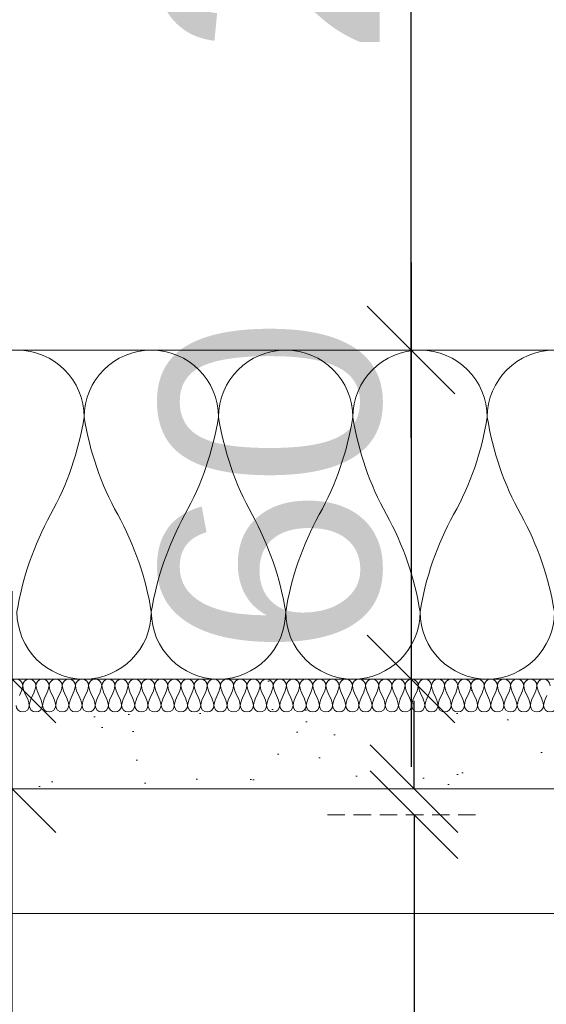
# Model space of a CAD drawing. Header units: millimetres. Extents: x 3652085 to 3778338, y -303702 to -273644.
# Tile 190 of 256: x 3693578 to 3693674, y -287442 to -287262. Entities that reach past the tile are written whole.
import ezdxf

# ---------------------------------------------------------------- set-up
doc = ezdxf.new("R2010")
doc.units = ezdxf.units.MM
doc.header["$PDMODE"] = 34
doc.linetypes.add('HIDDEN2', pattern=[4.7625, 3.175, -1.5875])
doc.layers.add('!!!! BALCONY', color=7, linetype='Continuous')
for name, color, linetype, lineweight in [('021 Various', 7, 'Continuous', 5), ('A-Detl-Thin', 150, 'Continuous', 18), ('DIM-03    (HAUSART)', 111, 'Continuous', 5), ('INSULATION (HAUSEART)', 31, 'Continuous', 15)]:
    doc.layers.add(name, color=color, linetype=linetype, lineweight=lineweight)
doc.styles.add('1-20 Eng HA', font='arial.ttf', dxfattribs={"height": 40})
doc.dimstyles.new('1-20 Eng HA', dxfattribs={"dimtxt": 40, "dimasz": 16, "dimexe": 16, "dimexo": 5, "dimgap": 5, "dimtad": 1, "dimdec": 0, "dimlfac": -1, "dimzin": 0, "dimdsep": 46, "dimtxsty": '1-20 Eng HA', "dimblk": 'OBLIQUE', "dimcen": 0.09, "dimdle": 16, "dimclrd": 256, "dimclre": 256, "dimclrt": 256, "dimadec": 0, "dimazin": 0, "dimtfac": 1, "dimtdec": 0, "dimtofl": 0, "dimtmove": 0, "dimatfit": 3, "dimldrblk": 'OBLIQUE', "dimfxl": 1, "dimtolj": 1, "dimtzin": 0, "dimlwe": 0, "dimarcsym": 0})

# ---------------------------------------------------------------- blocks, each defined once
blk = doc.blocks.new('_Oblique')
at = {"color": 0, "linetype": 'ByBlock', "lineweight": -2}
blk.add_line((-0.5, -0.5), (0.5, 0.5), dxfattribs=at)
blk = doc.blocks.new('*D490')
at = {"layer": 'Defpoints', "color": 0, "lineweight": 0, "transparency": 16777216}
for p in [(3693633.05, -287122.22), (3693649.67, -287122.22), (3693633.05, -287322.22)]:
    blk.add_point(p, dxfattribs=at)
at = {"layer": 'DIM-03    (HAUSART)', "lineweight": -2, "transparency": 16777216}
blk.add_line((3693649.67, -287338.22), (3693649.67, -287106.22), dxfattribs=at)
at = {"layer": 'DIM-03    (HAUSART)', "linetype": 'HIDDEN2', "lineweight": 0, "transparency": 16777216}
for p, q in [((3693638.05, -287122.22), (3693665.67, -287122.22)), ((3693638.05, -287322.22), (3693665.67, -287322.22))]:
    blk.add_line(p, q, dxfattribs=at)
at = {"layer": 'DIM-03    (HAUSART)', "lineweight": -2, "transparency": 16777216, "xscale": 16, "yscale": 16, "zscale": 16}
for p, rotation in [((3693649.67, -287122.22), 90), ((3693649.67, -287322.22), 270)]:
    blk.add_blockref('_Oblique', p, dxfattribs=dict(at, rotation=rotation))
at = {"layer": 'DIM-03    (HAUSART)', "lineweight": 0, "transparency": 16777216, "insert": (3693624.25, -287222.22), "char_height": 40, "attachment_point": 5, "rotation": 90, "style": '1-20 Eng HA'}
blk.add_mtext('\\A1;200', dxfattribs=at)
blk = doc.blocks.new('*D492')
at = {"layer": 'Defpoints', "color": 0, "lineweight": 0, "transparency": 16777216}
for p in [(3693620.71, -287322.22), (3693640.54, -287382.21), (3693649.67, -287382.21)]:
    blk.add_point(p, dxfattribs=at)
at = {"layer": 'DIM-03    (HAUSART)', "lineweight": -2, "transparency": 16777216}
blk.add_line((3693649.67, -287306.22), (3693649.67, -287398.21), dxfattribs=at)
at = {"layer": 'DIM-03    (HAUSART)', "linetype": 'HIDDEN2', "lineweight": 0, "transparency": 16777216}
for p, q in [((3693625.71, -287322.22), (3693665.67, -287322.22)), ((3693645.54, -287382.21), (3693665.67, -287382.21))]:
    blk.add_line(p, q, dxfattribs=at)
at = {"layer": 'DIM-03    (HAUSART)', "lineweight": -2, "transparency": 16777216, "xscale": 16, "yscale": 16, "zscale": 16}
for p, rotation in [((3693649.67, -287322.22), 90), ((3693649.67, -287382.21), 270)]:
    blk.add_blockref('_Oblique', p, dxfattribs=dict(at, rotation=rotation))
at = {"layer": 'DIM-03    (HAUSART)', "lineweight": 0, "transparency": 16777216, "insert": (3693624.25, -287347.22), "char_height": 40, "attachment_point": 5, "rotation": 90, "style": '1-20 Eng HA'}
blk.add_mtext('\\A1;60', dxfattribs=at)
blk = doc.blocks.new('*D501')
at = {"layer": 'Defpoints', "color": 0, "lineweight": 0, "transparency": 16777216}
for p in [(3693605.52, -287382.21, 322634.12), (3693576.94, -287402.21), (3693605.52, -287402.21, 322634.12)]:
    blk.add_point(p, dxfattribs=at)
at = {"layer": 'DIM-03    (HAUSART)', "lineweight": -2, "transparency": 16777216}
for p, q in [((3693576.94, -287366.21), (3693576.94, -287402.21)), ((3693576.94, -287402.21), (3693576.94, -287486.06))]:
    blk.add_line(p, q, dxfattribs=at)
at = {"layer": 'DIM-03    (HAUSART)', "linetype": 'HIDDEN2', "lineweight": 0, "transparency": 16777216}
for p, q in [((3693600.52, -287382.21), (3693560.94, -287382.21)), ((3693600.52, -287402.21), (3693560.94, -287402.21))]:
    blk.add_line(p, q, dxfattribs=at)
at = {"layer": 'DIM-03    (HAUSART)', "lineweight": -2, "transparency": 16777216, "xscale": 16, "yscale": 16, "zscale": 16}
for p, rotation in [((3693576.94, -287382.21), 90), ((3693576.94, -287402.21), 270)]:
    blk.add_blockref('_Oblique', p, dxfattribs=dict(at, rotation=rotation))
at = {"layer": 'DIM-03    (HAUSART)', "lineweight": 0, "transparency": 16777216, "insert": (3693551.52, -287452.14), "char_height": 40, "attachment_point": 5, "rotation": 90, "style": '1-20 Eng HA'}
blk.add_mtext('\\A1;20', dxfattribs=at)
blk = doc.blocks.new('*D496')
at = {"layer": 'Defpoints', "color": 0, "lineweight": 0, "transparency": 16777216}
for p in [(3693669.24, -287402.21, 322634.12), (3693650.22, -287406.95), (3693666.43, -287406.95, 322634.12)]:
    blk.add_point(p, dxfattribs=at)
at = {"layer": 'DIM-03    (HAUSART)', "lineweight": -2, "transparency": 16777216}
for p, q in [((3693650.22, -287402.21), (3693650.22, -287386.21)), ((3693650.22, -287406.95), (3693650.22, -287506.33))]:
    blk.add_line(p, q, dxfattribs=at)
at = {"layer": 'DIM-03    (HAUSART)', "linetype": 'HIDDEN2', "lineweight": 0, "transparency": 16777216}
for p, q in [((3693664.24, -287402.21), (3693634.22, -287402.21)), ((3693661.43, -287406.95), (3693634.22, -287406.95))]:
    blk.add_line(p, q, dxfattribs=at)
at = {"layer": 'DIM-03    (HAUSART)', "lineweight": -2, "transparency": 16777216, "xscale": 16, "yscale": 16, "zscale": 16}
for p, rotation in [((3693650.22, -287402.21), 270), ((3693650.22, -287406.95), 90)]:
    blk.add_blockref('_Oblique', p, dxfattribs=dict(at, rotation=rotation))
at = {"layer": 'DIM-03    (HAUSART)', "lineweight": 0, "transparency": 16777216, "insert": (3693624.88, -287472.64), "char_height": 40, "attachment_point": 5, "rotation": 90, "style": '1-20 Eng HA'}
blk.add_mtext('\\A1;%%P5', dxfattribs=at)

msp = doc.modelspace()

# ---------------------------------------------------------------- hatches: boundary and pattern name
at = {"layer": '!!!! BALCONY', "linetype": 'Continuous', "lineweight": 13}
h = msp.add_hatch(dxfattribs=at)
h.set_pattern_fill('NET', color=252, scale=50, angle=360, style=0)
h.set_pattern_definition([(360, (3890868.33, -423156.34), (8e-14, 158.75), []), (90, (3890868.33, -423156.34), (-158.75, 9e-14), [])])
h.paths.add_polyline_path([(3692529.26, -287351.47), (3692529.26, -287353.84), (3692530.84, -287355.42), (3692530.84, -287357), (3692529.66, -287357), (3692528.47, -287361.75), (3692528.47, -287369.65), (3692529.26, -287369.65), (3692528.47, -287380.72), (3692528.47, -287384.67), (3692526.89, -287386.25), (3692527.68, -287386.25), (3692527.68, -287387.83), (3692529.26, -287390.99), (3692529.26, -287392.57), (3692530.05, -287393.36), (3692530.05, -287396.52), (3692529.1, -287397.47), (3692529.52, -287401.27), (3692529.52, -287407.26), (3692529.04, -287407.74), (3692527.46, -287408.53), (3692515.6, -287408.53), (3692514.81, -287407.74), (3692510.86, -287406.95), (3692509.64, -287406.95), (3692491.1, -287406.95), (3692489.52, -287406.16), (3692483.2, -287405.37), (3692478.45, -287405.37), (3692476.87, -287406.95), (3692468.97, -287406.16), (3692467.39, -287406.16), (3692462.43, -287406.16), (3692461.64, -287406.95), (3692452.15, -287406.95), (3692450.57, -287408.53), (3692448.2, -287408.53), (3692448.2, -287409.32), (3692445.04, -287408.53), (3692444.25, -287408.53), (3692443.46, -287407.74), (3692443.46, -287406.16), (3692433.54, -287406.16), (3692431.41, -287405.37), (3692429.04, -287406.16), (3692428.66, -287406.16), (3692428.66, -287406.16), (3692423.92, -287406.16), (3692423.13, -287406.95), (3692417.59, -287406.95), (3692416.01, -287408.53), (3692413.64, -287408.53), (3692413.83, -287406.91), (3692410.06, -287407.26), (3692408.11, -287408.53), (3692407.32, -287408.53), (3692404.95, -287406.16), (3692378.86, -287406.16), (3692378.86, -287406.95), (3692369.38, -287406.16), (3692364.64, -287406.16), (3692363.85, -287405.37), (3692357.52, -287404.58), (3692351.99, -287404.58), (3692351.2, -287405.37), (3692347.25, -287405.37), (3692346.46, -287406.16), (3692343.3, -287406.16), (3692342.51, -287406.95), (3692340.14, -287406.95), (3692340.14, -287406.16), (3692337.76, -287408.53), (3692336.18, -287408.53), (3692334.22, -287407.6), (3692330.79, -287408.29), (3692328.28, -287408.53), (3692326.7, -287408.53), (3692325.12, -287406.95), (3692323.25, -287406.95), (3692309.56, -287406.95), (3692308.34, -287406.95), (3692308.34, -287407.74), (3692304.38, -287407.74), (3692303.59, -287408.53), (3692291.74, -287408.53), (3692290.16, -287407.74), (3692289.37, -287406.95), (3692288.58, -287406.95), (3692283.66, -287406.95), (3692282.08, -287406.16), (3692275.76, -287405.37), (3692271.02, -287405.37), (3692269.44, -287406.95), (3692261.53, -287406.16), (3692259.95, -287406.16), (3692254.99, -287406.16), (3692254.2, -287406.95), (3692244.72, -287406.95), (3692243.14, -287408.53), (3692240.77, -287408.53), (3692240.77, -287409.32), (3692237.6, -287408.53), (3692236.81, -287408.53), (3692236.02, -287407.74), (3692236.02, -287406.16), (3692226.11, -287406.16), (3692223.98, -287405.37), (3692221.61, -287406.16), (3692221.22, -287406.16), (3692221.22, -287406.16), (3692216.48, -287406.16), (3692215.69, -287406.95), (3692212.63, -287406.95), (3692212.63, -287688.01), (3692965.81, -287688.01), (3692992.63, -287776.38), (3693016.2, -287599.65), (3693039.55, -287688.01), (3693796.2, -287688.01), (3693796.2, -287406.95), (3693793.25, -287406.95), (3693787.72, -287406.16), (3693787.33, -287406.16), (3693784.96, -287405.37), (3693782.83, -287406.16), (3693773.71, -287406.16), (3693772.92, -287406.95), (3693772.92, -287408.53), (3693771.34, -287408.53), (3693770.54, -287409.32), (3693766.59, -287409.32), (3693765.01, -287407.74), (3693764.22, -287407.74), (3693754.74, -287406.95), (3693753.95, -287406.16), (3693748.99, -287406.16), (3693748.99, -287406.16), (3693747.41, -287406.16), (3693746.62, -287406.95), (3693738.71, -287406.95), (3693737.13, -287405.37), (3693733.18, -287405.37), (3693732.39, -287406.16), (3693726.86, -287406.16), (3693725.28, -287406.95), (3693719.57, -287406.95), (3693717.99, -287408.53), (3693705.35, -287408.53), (3693700.6, -287407.74), (3693700.6, -287406.95), (3693699.38, -287406.95), (3693684.61, -287406.95), (3693683.03, -287408.53), (3693680.66, -287408.53), (3693678.15, -287408.29), (3693674.72, -287407.6), (3693671.69, -287409.04), (3693670.39, -287407.74), (3693667.22, -287407.74), (3693665.64, -287406.16), (3693662.48, -287406.16), (3693657.74, -287405.37), (3693656.95, -287404.58), (3693651.42, -287404.58), (3693650.63, -287405.37), (3693645.09, -287405.37), (3693644.3, -287406.16), (3693639.56, -287406.16), (3693638.77, -287406.95), (3693630.08, -287406.95), (3693604.78, -287406.16), (3693604.78, -287406.95), (3693603.2, -287406.95), (3693602.41, -287407.74), (3693602.41, -287408.53), (3693600.83, -287408.53), (3693598.88, -287407.26), (3693595.11, -287406.91), (3693595.3, -287408.53), (3693592.14, -287408.53), (3693590.56, -287406.95), (3693585.81, -287406.95), (3693580.28, -287406.16), (3693579.9, -287406.16), (3693577.53, -287405.37), (3693575.4, -287406.16), (3693566.27, -287406.16), (3693565.48, -287406.95), (3693565.48, -287408.53), (3693563.9, -287408.53), (3693563.11, -287409.32), (3693559.16, -287409.32), (3693557.58, -287407.74), (3693556.79, -287407.74), (3693547.3, -287406.95), (3693546.51, -287406.16), (3693541.55, -287406.16), (3693541.55, -287406.16), (3693539.97, -287406.16), (3693539.18, -287406.95), (3693531.28, -287406.95), (3693529.7, -287405.37), (3693525.74, -287405.37), (3693524.95, -287406.16), (3693519.42, -287406.16), (3693517.84, -287406.95), (3693498.08, -287406.95), (3693498.08, -287407.74), (3693494.13, -287407.74), (3693493.34, -287408.53), (3693480.69, -287408.53), (3693479.42, -287407.26), (3693479.42, -287402.21), (3693479.42, -287401.27), (3693479.68, -287398.9), (3693479.68, -287397.32), (3693478.89, -287396.52), (3693478.89, -287393.36), (3693479.68, -287390.99), (3693480.47, -287389.41), (3693481.26, -287387.83), (3693481.26, -287385.46), (3693480.47, -287384.67), (3693480.47, -287380.72), (3693479.68, -287379.93), (3693479.68, -287369.65), (3693480.47, -287361.75), (3693479.68, -287360.96), (3693479.68, -287358.59), (3693478.1, -287357), (3693478.1, -287355.42), (3693479.68, -287353.84), (3693479.68, -287351.47), (3693480.47, -287343.57), (3693479.68, -287342.78), (3693478.1, -287342.78), (3693478.1, -287341.2), (3693477.31, -287340.41), (3693477.31, -287336.45), (3693478.89, -287334.87), (3693478.89, -287334.08), (3693479.68, -287324.6), (3693480.47, -287323.81), (3693480.47, -287320.65), (3693481.26, -287315.9), (3693480.47, -287315.11), (3693480.47, -287312.74), (3693479.68, -287311.95), (3693479.68, -287301.68), (3693480.47, -287295.35), (3693481.26, -287292.98), (3693480.47, -287290.86), (3693480.47, -287281.73), (3693479.68, -287280.94), (3693478.1, -287280.94), (3693478.1, -287279.36), (3693477.31, -287278.57), (3693477.31, -287274.61), (3693478.89, -287273.03), (3693478.89, -287272.24), (3693479.72, -287262.22), (3693479.84, -287258.7), (3693425.43, -287257.77), (3693425.43, -287253.48), (3693420.93, -287253.48, 1.953011), (3693419.91, -287255.15, -0.693666), (3693418.93, -287257.78), (3693361.93, -287257.78), (3692647.02, -287257.78), (3692590.01, -287257.78, -0.414214), (3692588.51, -287256.28), (3692588.51, -287253.43), (3692583.13, -287254, -0.344151), (3692583.51, -287254.48), (3692583.51, -287257.78), (3692530.76, -287257.78), (3692530.76, -287261.72), (3692528.22, -287261.72), (3692528.72, -287262.22), (3692529.52, -287271.72), (3692530.05, -287273.03), (3692530.84, -287273.82), (3692530.84, -287276.19), (3692531.63, -287276.19), (3692530.84, -287279.36), (3692530.84, -287279.75), (3692530.84, -287280.15), (3692530.05, -287280.94), (3692528.47, -287280.94), (3692528.47, -287290.86), (3692527.68, -287292.98), (3692528.47, -287295.35), (3692528.47, -287300.89), (3692529.26, -287301.68), (3692529.26, -287311.95), (3692528.47, -287312.74), (3692527.68, -287315.9), (3692527.68, -287319.86), (3692528.47, -287320.65), (3692528.47, -287323.81), (3692529.26, -287324.6), (3692529.26, -287334.08), (3692530.84, -287335.66), (3692530.84, -287338.04), (3692531.63, -287338.04), (3692530.84, -287341.2), (3692530.84, -287341.99), (3692530.05, -287342.78), (3692528.47, -287342.78), (3692528.47, -287350.68)])
h.paths.add_polyline_path([(3692583.13, -287254), (3692582.79, -287254.03, -0.176878)], flags=0)
at = {"layer": '021 Various'}
h = msp.add_hatch(dxfattribs=at)
h.set_pattern_fill('SITEWORK_SAND', color=256, scale=10, angle=-90, style=0, pattern_type=2)
h.set_pattern_definition([(307.5, (4415789.502, -176266.093), (19.2682377, 0.62993358), [0, -15.2, 0, -17, 0, -16.25]), (277.5, (4415789.502, -176266.093), (28.22146065, -17.6977671), [0, -8.2, 0, -13.7, 0, -5.25]), (237.5, (4415789.502, -176253.793), (0.05659053, -31.1414186), [0, -5, 0, -18, 0, -23.5]), (227.5, (4415789.502, -176253.793), (8.7767556, -30.061266), [0, -2.5, 0, -11.8, 0, -13.5])])
h.paths.add_polyline_path([(3693484.42, -287262.22), (3693484.42, -287402.21), (3693796.2, -287402.21), (3693796.2, -287382.21), (3693504.42, -287382.21), (3693504.42, -287331.34), (3693504.42, -287324.65), (3693504.3, -287324.7), (3693504.18, -287324.74), (3693504.04, -287324.78), (3693503.86, -287324.82), (3693503.71, -287324.84), (3693503.59, -287324.85), (3693503.47, -287324.85), (3693503.34, -287324.85), (3693503.21, -287324.84), (3693503.08, -287324.82), (3693502.95, -287324.79), (3693502.81, -287324.75), (3693502.67, -287324.69), (3693502.54, -287324.62), (3693502.4, -287324.53), (3693502.27, -287324.43), (3693502.14, -287324.3), (3693502.03, -287324.17), (3693501.95, -287324.02), (3693501.88, -287323.88), (3693501.82, -287323.74), (3693501.79, -287323.6), (3693501.76, -287323.46), (3693501.74, -287323.32), (3693501.74, -287323.16), (3693501.74, -287323.16), (3693501.74, -287323.06), (3693501.75, -287322.93), (3693501.77, -287322.81), (3693501.79, -287322.68), (3693501.83, -287322.56), (3693501.87, -287322.43), (3693501.92, -287322.31), (3693501.97, -287322.2), (3693502.04, -287322.09), (3693502.12, -287321.97), (3693502.22, -287321.84), (3693502.32, -287321.72), (3693502.41, -287321.62), (3693502.51, -287321.53), (3693502.6, -287321.46), (3693502.67, -287321.39), (3693502.75, -287321.32), (3693502.77, -287321.31), (3693502.79, -287321.29), (3693502.81, -287321.27), (3693502.83, -287321.26), (3693502.85, -287321.24), (3693502.86, -287321.23), (3693502.88, -287321.21), (3693502.89, -287321.2), (3693502.9, -287321.19), (3693502.91, -287321.18), (3693502.92, -287321.17), (3693502.93, -287321.16), (3693502.94, -287321.15), (3693502.95, -287321.14), (3693502.96, -287321.13), (3693502.97, -287321.11), (3693502.98, -287321.1), (3693502.99, -287321.09), (3693503, -287321.08), (3693503.01, -287321.07), (3693503.02, -287321.05), (3693503.02, -287321.04), (3693503.03, -287321.03), (3693503.04, -287321.02), (3693503.05, -287321), (3693503.06, -287320.99), (3693503.07, -287320.97), (3693503.07, -287320.96), (3693503.08, -287320.95), (3693503.09, -287320.93), (3693503.1, -287320.92), (3693503.11, -287320.9), (3693503.11, -287320.89), (3693503.12, -287320.87), (3693503.13, -287320.85), (3693503.14, -287320.84), (3693503.14, -287320.82), (3693503.15, -287320.8), (3693503.16, -287320.78), (3693503.16, -287320.77), (3693503.17, -287320.75), (3693503.18, -287320.73), (3693503.18, -287320.71), (3693503.19, -287320.69), (3693503.2, -287320.67), (3693503.2, -287320.65), (3693503.21, -287320.63), (3693503.22, -287320.61), (3693503.22, -287320.59), (3693503.23, -287320.57), (3693503.23, -287320.55), (3693503.24, -287320.53), (3693503.25, -287320.5), (3693503.25, -287320.48), (3693503.26, -287320.46), (3693503.26, -287320.44), (3693503.27, -287320.41), (3693503.27, -287320.39), (3693503.28, -287320.36), (3693503.28, -287320.34), (3693503.29, -287320.32), (3693503.29, -287320.29), (3693503.3, -287320.27), (3693503.3, -287320.24), (3693503.3, -287320.21), (3693503.31, -287320.19), (3693503.31, -287320.16), (3693503.32, -287320.14), (3693503.32, -287320.11), (3693503.32, -287320.08), (3693503.33, -287320.05), (3693503.33, -287320.03), (3693503.34, -287320), (3693503.34, -287319.97), (3693503.34, -287319.94), (3693503.34, -287319.91), (3693503.35, -287319.88), (3693503.35, -287319.86), (3693503.35, -287319.83), (3693503.36, -287319.8), (3693503.36, -287319.77), (3693503.36, -287319.74), (3693503.36, -287319.71), (3693503.37, -287319.68), (3693503.37, -287319.65), (3693503.37, -287319.62), (3693503.37, -287319.58), (3693503.38, -287319.55), (3693503.38, -287319.52), (3693503.38, -287319.49), (3693503.38, -287319.46), (3693503.38, -287319.43), (3693503.39, -287319.4), (3693503.39, -287319.36), (3693503.39, -287319.33), (3693503.39, -287319.3), (3693503.39, -287319.27), (3693503.4, -287319.23), (3693503.4, -287319.2), (3693503.4, -287319.17), (3693503.4, -287319.13), (3693503.4, -287319.07), (3693503.41, -287319.03), (3693503.42, -287319.02), (3693503.42, -287299.46), (3693502.92, -287299.46), (3693502.92, -287289.14), (3693501.16, -287289.14, -0.268526), (3693501.16, -287280.67), (3693502.92, -287280.67), (3693502.92, -287262.22), (3693494.42, -287262.22)])

# ---------------------------------------------------------------- linework, layer by layer
at = {"layer": '021 Various', "elevation": -180000}
msp.add_lwpolyline([(3693504.42, -287382.21), (3693504.42, -287262.22), (3693484.42, -287262.22), (3693484.42, -287402.21), (3693796.2, -287402.21), (3693796.2, -287382.21), (3693504.42, -287382.21)], close=True, dxfattribs=at)
at = {"layer": 'A-Detl-Thin', "color": 0, "lineweight": 0, "elevation": -180000}
for points in [[(3693578.3, -287385.21, 0.084471), (3693578.9, -287383.42, 1), (3693576.5, -287383.42, 0.084471)], [(3693675.01, -287383.42, 1), (3693672.61, -287383.42, 0.084471), (3693673.21, -287385.21, -0.084471), (3693673.81, -287387.01, -1), (3693671.41, -287387.01, -0.084471), (3693672.01, -287385.21, 0.084471), (3693672.61, -287383.42, 1), (3693670.2, -287383.42, 0.084471), (3693670.81, -287385.21, -0.084471), (3693671.41, -287387.01, -1), (3693669, -287387.01, -0.084471), (3693669.6, -287385.21, 0.084471), (3693670.2, -287383.42, 1), (3693667.8, -287383.42, 0.084471), (3693668.4, -287385.21, -0.084471), (3693669, -287387.01, -1), (3693666.6, -287387.01, -0.084471), (3693667.2, -287385.21, 0.084471), (3693667.8, -287383.42, 1), (3693665.4, -287383.42, 0.084471), (3693666, -287385.21, -0.084471), (3693666.6, -287387.01, -1), (3693664.2, -287387.01, -0.084471), (3693664.8, -287385.21, 0.084471), (3693665.4, -287383.42, 1), (3693663, -287383.42, 0.084471), (3693663.6, -287385.21, -0.084471), (3693664.2, -287387.01, -1), (3693661.8, -287387.01, -0.084471), (3693662.4, -287385.21, 0.084471), (3693663, -287383.42, 1), (3693660.59, -287383.42, 0.084471), (3693661.19, -287385.21, -0.084471), (3693661.8, -287387.01, -1), (3693659.39, -287387.01, -0.084471), (3693659.99, -287385.21, 0.084471), (3693660.59, -287383.42, 1), (3693658.19, -287383.42, 0.084471), (3693658.79, -287385.21, -0.084471), (3693659.39, -287387.01, -1), (3693656.99, -287387.01, -0.084471), (3693657.59, -287385.21, 0.084471), (3693658.19, -287383.42, 1), (3693655.79, -287383.42, 0.084471), (3693656.39, -287385.21, -0.084471), (3693656.99, -287387.01, -1), (3693654.59, -287387.01, -0.084471), (3693655.19, -287385.21, 0.084471), (3693655.79, -287383.42, 1), (3693653.39, -287383.42, 0.084471), (3693653.99, -287385.21, -0.084471), (3693654.59, -287387.01, -1), (3693652.18, -287387.01, -0.084471), (3693652.79, -287385.21, 0.084471), (3693653.39, -287383.42, 1), (3693650.98, -287383.42, 0.084471), (3693651.58, -287385.21, -0.084471), (3693652.18, -287387.01, -1), (3693649.78, -287387.01, -0.084471), (3693650.38, -287385.21, 0.084471), (3693650.98, -287383.42, 1), (3693648.58, -287383.42, 0.084471), (3693649.18, -287385.21, -0.084471), (3693649.78, -287387.01, -1), (3693647.38, -287387.01, -0.084471), (3693647.98, -287385.21, 0.084471), (3693648.58, -287383.42, 1), (3693646.18, -287383.42, 0.084471), (3693646.78, -287385.21, -0.084471), (3693647.38, -287387.01, -1), (3693644.98, -287387.01, -0.084471), (3693645.58, -287385.21, 0.084471), (3693646.18, -287383.42, 1), (3693643.77, -287383.42, 0.084471), (3693644.38, -287385.21, -0.084471), (3693644.98, -287387.01, -1), (3693642.57, -287387.01, -0.084471), (3693643.17, -287385.21, 0.084471), (3693643.77, -287383.42, 1), (3693641.37, -287383.42, 0.084471), (3693641.97, -287385.21, -0.084471), (3693642.57, -287387.01, -1), (3693640.17, -287387.01, -0.084471), (3693640.77, -287385.21, 0.084471), (3693641.37, -287383.42, 1), (3693638.97, -287383.42, 0.084471), (3693639.57, -287385.21, -0.084471), (3693640.17, -287387.01, -1), (3693637.77, -287387.01, -0.084471), (3693638.37, -287385.21, 0.084471), (3693638.97, -287383.42, 1), (3693636.57, -287383.42, 0.084471), (3693637.17, -287385.21, -0.084471), (3693637.77, -287387.01, -1), (3693635.37, -287387.01, -0.084471), (3693635.97, -287385.21, 0.084471), (3693636.57, -287383.42, 1), (3693634.16, -287383.42, 0.084471), (3693634.76, -287385.21, -0.084471), (3693635.37, -287387.01, -1), (3693632.96, -287387.01, -0.084471), (3693633.56, -287385.21, 0.084471), (3693634.16, -287383.42, 1), (3693631.76, -287383.42, 0.084471), (3693632.36, -287385.21, -0.084471), (3693632.96, -287387.01, -1), (3693630.56, -287387.01, -0.084471), (3693631.16, -287385.21, 0.084471), (3693631.76, -287383.42, 1), (3693629.36, -287383.42, 0.084471), (3693629.96, -287385.21, -0.084471), (3693630.56, -287387.01, -1), (3693628.16, -287387.01, -0.084471), (3693628.76, -287385.21, 0.084471), (3693629.36, -287383.42, 1), (3693626.96, -287383.42, 0.084471), (3693627.56, -287385.21, -0.084471), (3693628.16, -287387.01, -1), (3693625.75, -287387.01, -0.084471), (3693626.36, -287385.21, 0.084471), (3693626.96, -287383.42, 1), (3693624.55, -287383.42, 0.084471), (3693625.15, -287385.21, -0.084471), (3693625.75, -287387.01, -1), (3693623.35, -287387.01, -0.084471), (3693623.95, -287385.21, 0.084471), (3693624.55, -287383.42, 1), (3693622.15, -287383.42, 0.084471), (3693622.75, -287385.21, -0.084471), (3693623.35, -287387.01, -1), (3693620.95, -287387.01, -0.084471), (3693621.55, -287385.21, 0.084471), (3693622.15, -287383.42, 1), (3693619.75, -287383.42, 0.084471), (3693620.35, -287385.21, -0.084471), (3693620.95, -287387.01, -1), (3693618.55, -287387.01, -0.084471), (3693619.15, -287385.21, 0.084471), (3693619.75, -287383.42, 1), (3693617.34, -287383.42, 0.084471), (3693617.95, -287385.21, -0.084471), (3693618.55, -287387.01, -1), (3693616.14, -287387.01, -0.084471), (3693616.74, -287385.21, 0.084471), (3693617.34, -287383.42, 1), (3693614.94, -287383.42, 0.084471), (3693615.54, -287385.21, -0.084471), (3693616.14, -287387.01, -1), (3693613.74, -287387.01, -0.084471), (3693614.34, -287385.21, 0.084471), (3693614.94, -287383.42, 1), (3693612.54, -287383.42, 0.084471), (3693613.14, -287385.21, -0.084471), (3693613.74, -287387.01, -1), (3693611.34, -287387.01, -0.084471), (3693611.94, -287385.21, 0.084471), (3693612.54, -287383.42, 1), (3693610.14, -287383.42, 0.084471), (3693610.74, -287385.21, -0.084471), (3693611.34, -287387.01, -1), (3693608.94, -287387.01, -0.084471), (3693609.54, -287385.21, 0.084471), (3693610.14, -287383.42, 1), (3693607.73, -287383.42, 0.084471), (3693608.33, -287385.21, -0.084471), (3693608.94, -287387.01, -1), (3693606.53, -287387.01, -0.084471), (3693607.13, -287385.21, 0.084471), (3693607.73, -287383.42, 1), (3693605.33, -287383.42, 0.084471), (3693605.93, -287385.21, -0.084471), (3693606.53, -287387.01, -1), (3693604.13, -287387.01, -0.084471), (3693604.73, -287385.21, 0.084471), (3693605.33, -287383.42, 1), (3693602.93, -287383.42, 0.084471), (3693603.53, -287385.21, -0.084471), (3693604.13, -287387.01, -1), (3693601.73, -287387.01, -0.084471), (3693602.33, -287385.21, 0.084471), (3693602.93, -287383.42, 1), (3693600.53, -287383.42, 0.084471), (3693601.13, -287385.21, -0.084471), (3693601.73, -287387.01, -1), (3693599.32, -287387.01, -0.084471), (3693599.93, -287385.21, 0.084471), (3693600.53, -287383.42, 1), (3693598.12, -287383.42, 0.084471), (3693598.72, -287385.21, -0.084471), (3693599.32, -287387.01, -1), (3693596.92, -287387.01, -0.084471), (3693597.52, -287385.21, 0.084471), (3693598.12, -287383.42, 1), (3693595.72, -287383.42, 0.084471), (3693596.32, -287385.21, -0.084471), (3693596.92, -287387.01, -1), (3693594.52, -287387.01, -0.084471), (3693595.12, -287385.21, 0.084471), (3693595.72, -287383.42, 1), (3693593.32, -287383.42, 0.084471), (3693593.92, -287385.21, -0.084471), (3693594.52, -287387.01, -1), (3693592.12, -287387.01, -0.084471), (3693592.72, -287385.21, 0.084471), (3693593.32, -287383.42, 1), (3693590.91, -287383.42, 0.084471), (3693591.52, -287385.21, -0.084471), (3693592.12, -287387.01, -1), (3693589.71, -287387.01, -0.084471), (3693590.31, -287385.21, 0.084471), (3693590.91, -287383.42, 1), (3693588.51, -287383.42, 0.084471), (3693589.11, -287385.21, -0.084471), (3693589.71, -287387.01, -1), (3693587.31, -287387.01, -0.084471), (3693587.91, -287385.21, 0.084471), (3693588.51, -287383.42, 1), (3693586.11, -287383.42, 0.084471), (3693586.71, -287385.21, -0.084471), (3693587.31, -287387.01, -1), (3693584.91, -287387.01, -0.084471), (3693585.51, -287385.21, 0.084471), (3693586.11, -287383.42, 1), (3693583.71, -287383.42, 0.084471), (3693584.31, -287385.21, -0.084471), (3693584.91, -287387.01, -1), (3693582.51, -287387.01, -0.084471), (3693583.11, -287385.21, 0.084471), (3693583.71, -287383.42, 1), (3693581.3, -287383.42, 0.084471), (3693581.9, -287385.21, -0.084471), (3693582.51, -287387.01, -1), (3693580.1, -287387.01, -0.084471), (3693580.7, -287385.21, 0.084471), (3693581.3, -287383.42, 1), (3693578.9, -287383.42, 0.084471), (3693579.5, -287385.21, -0.084471), (3693580.1, -287387.01, -1), (3693577.7, -287387.01, -0.084471)], [(3693676.21, -287387.01, -1), (3693673.81, -287387.01, -0.084471), (3693674.41, -287385.21, 0.084471)]]:
    msp.add_lwpolyline(points, format="xyb", dxfattribs=at)
at = {"layer": 'INSULATION (HAUSEART)', "lineweight": 0, "elevation": -180000}
msp.add_lwpolyline([(3693796.21, -287322.22), (3693504.42, -287322.22), (3693504.42, -287382.21), (3693796.21, -287382.21)], dxfattribs=at)
msp.add_lwpolyline([(3693565.62, -287334.46, -1), (3693590.1, -287334.46, -0.086883), (3693583.98, -287352.22, 0.086883), (3693577.86, -287369.97, 1), (3693602.34, -287369.97, 0.086883), (3693596.22, -287352.22, -0.086883), (3693590.1, -287334.46, -1), (3693614.58, -287334.46, -0.086883), (3693608.46, -287352.22, 0.086883), (3693602.34, -287369.97, 1), (3693626.82, -287369.97, 0.086883), (3693620.7, -287352.22, -0.086883), (3693614.58, -287334.46, -1), (3693639.06, -287334.46, -0.086883), (3693632.94, -287352.22, 0.086883), (3693626.82, -287369.97, 1), (3693651.31, -287369.97, 0.086883), (3693645.19, -287352.22, -0.086883), (3693639.06, -287334.46, -1), (3693663.55, -287334.46, -0.086883), (3693657.43, -287352.22, 0.086883), (3693651.31, -287369.97, 1), (3693675.79, -287369.97, 0.086883), (3693669.67, -287352.22, -0.086883), (3693663.55, -287334.46, -1), (3693688.03, -287334.46, -0.086883)], format="xyb", dxfattribs=at)

# ---------------------------------------------------------------- dimensions: what is measured, and where the dimension line sits
at = {"layer": 'DIM-03    (HAUSART)', "lineweight": 0}
for base, p1, p2, picture, middle in [((3693649.67, -287122.22, -180000), (3693633.05, -287322.22, -180000), (3693633.05, -287122.22, -180000), '*D490', (3693624.25, -287222.22, -180000)), ((3693576.94, -287402.21, -502634.12), (3693605.52, -287382.21, -180000), (3693605.52, -287402.21, -180000), '*D501', (3693551.52, -287452.14, -502634.12))]:
    dim = msp.add_linear_dim(base=base, p1=p1, p2=p2, angle=90, dimstyle='1-20 Eng HA', dxfattribs=at)
    dim.commit()
    dim.dimension.update_dxf_attribs({"geometry": picture, "text_midpoint": middle})
dim = msp.add_linear_dim(base=(3693649.67, -287382.21, -180000), p1=(3693620.71, -287322.22, -180000), p2=(3693640.54, -287382.21, -180000), angle=90, dimstyle='1-20 Eng HA', override={"dimtmove": 1}, dxfattribs=at)
dim.commit()
dim.dimension.update_dxf_attribs({"geometry": '*D492', "text_midpoint": (3693649.67, -287347.22, -180000), "dimtype": 160})
dim = msp.add_linear_dim(base=(3693650.22, -287406.95, -502634.12), p1=(3693669.24, -287402.21, -180000), p2=(3693666.43, -287406.95, -180000), angle=90, text='%%P<>', dimstyle='1-20 Eng HA', dxfattribs=at)
dim.commit()
dim.dimension.update_dxf_attribs({"geometry": '*D496', "text_midpoint": (3693624.88, -287472.64, -502634.12)})

doc.saveas('drawing.dxf')
